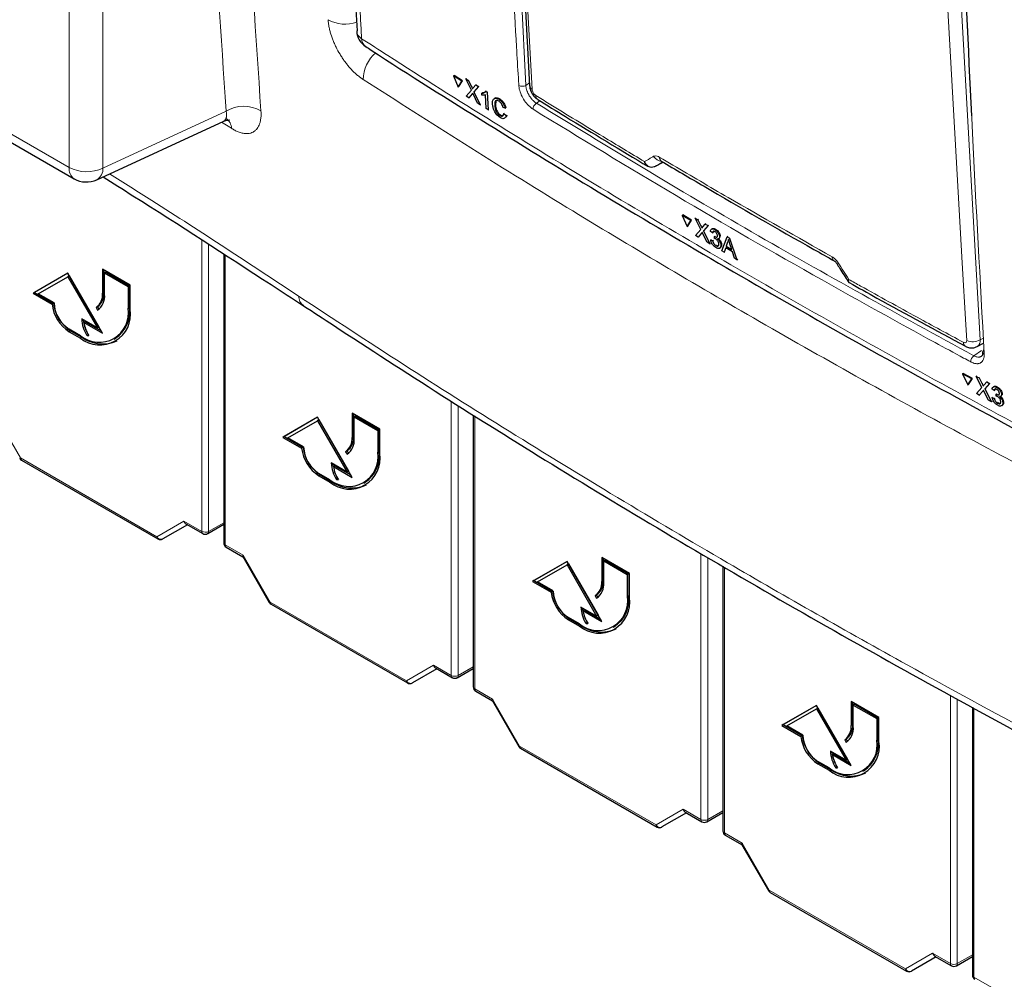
# Paper-space layout 'Blatt4' of a CAD drawing. Header units: millimetres. Extents: x 5 to 418, y 2 to 292.
# Tile 4 of 65: x 105 to 130, y 103 to 128. Entities that reach past the tile are written whole.
import ezdxf

# ---------------------------------------------------------------- set-up
doc = ezdxf.new("R2010")
doc.units = ezdxf.units.MM

psp = doc.layouts.new('Blatt4')

# ---------------------------------------------------------------- linework, layer by layer
at = {"color": 7, "linetype": 'Continuous', "lineweight": 18}
for p, q in [((106.456, 124.008), (106.456, 166.63)), ((107.316, 166.617), (107.316, 123.995)), ((78.354, 140.23), (106.456, 124.008)), ((117.652, 134.957), (118.1, 126.103)), ((129.2, 128.195), (129.687, 119.614)), ((116.716, 126.069), (116.734, 126.08)), ((118.1, 126.103), (118.193, 126.164)), ((116.733, 125.883), (116.75, 125.894)), ((118.462, 125.708), (118.37, 125.647)), ((107.316, 123.995), (110.459, 125.448)), ((110.594, 125.009), (110.344, 125.168)), ((122.566, 122.52), (122.583, 122.531)), ((122.582, 122.334), (122.599, 122.346)), ((109.837, 114.729), (109.837, 122.16)), ((110.012, 122.047), (110.012, 114.728)), ((110.435, 121.775), (110.435, 114.383)), ((107.343, 120.821), (107.307, 120.8)), ((107.997, 120.443), (107.961, 120.423)), ((106.494, 119.841), (106.459, 119.82)), ((106.777, 119.678), (106.742, 119.657)), ((129.687, 119.614), (129.768, 119.657)), ((129.524, 119.207), (129.716, 119.342)), ((129.737, 118.489), (129.754, 118.501)), ((129.753, 118.304), (129.769, 118.315)), ((116.201, 111.055), (116.201, 118.047)), ((104.525, 117.795), (105.214, 116.601)), ((116.376, 117.937), (116.376, 111.054)), ((116.799, 117.673), (116.799, 110.71)), ((113.707, 117.147), (113.671, 117.127)), ((114.361, 116.769), (114.325, 116.749)), ((105.214, 116.601), (108.693, 114.593)), ((112.858, 116.167), (112.823, 116.147)), ((113.141, 116.004), (113.105, 115.983)), ((108.693, 114.593), (109.382, 114.991)), ((109.382, 114.991), (109.837, 114.729)), ((110.012, 114.728), (110.398, 114.95)), ((110.435, 114.383), (110.889, 114.121)), ((110.889, 114.121), (111.578, 112.927)), ((122.565, 107.381), (122.565, 114.164)), ((122.74, 114.062), (122.74, 107.38)), ((123.163, 113.815), (123.163, 107.036)), ((120.07, 113.473), (120.035, 113.453)), ((120.725, 113.096), (120.689, 113.075)), ((111.578, 112.927), (115.057, 110.919)), ((119.222, 112.493), (119.187, 112.473)), ((119.505, 112.33), (119.469, 112.309)), ((115.057, 110.919), (115.746, 111.317)), ((115.746, 111.317), (116.201, 111.055)), ((116.376, 111.054), (116.762, 111.277)), ((116.799, 110.71), (117.253, 110.447)), ((128.929, 103.707), (128.929, 110.547)), ((117.253, 110.447), (117.942, 109.253)), ((129.104, 110.451), (129.104, 103.706)), ((129.526, 110.221), (129.526, 103.362)), ((126.434, 109.799), (126.399, 109.779)), ((117.942, 109.253), (121.421, 107.245)), ((127.089, 109.422), (127.053, 109.401)), ((125.586, 108.819), (125.551, 108.799)), ((125.869, 108.656), (125.833, 108.636)), ((121.421, 107.245), (122.11, 107.643)), ((122.11, 107.643), (122.565, 107.381)), ((122.74, 107.38), (123.126, 107.603)), ((123.163, 107.036), (123.617, 106.773)), ((123.617, 106.773), (124.306, 105.579)), ((124.306, 105.579), (127.785, 103.571)), ((127.785, 103.571), (128.474, 103.969)), ((128.474, 103.969), (128.929, 103.707)), ((129.104, 103.706), (129.49, 103.929)), ((129.526, 103.362), (129.981, 103.1))]:
    psp.add_line(p, q, dxfattribs=at)
at = {"color": 7, "linetype": 'Continuous', "lineweight": 25}
for p, q in [((78.484, 139.944), (106.585, 123.722)), ((117.726, 134.664), (118.197, 126.093)), ((113.788, 127.49), (113.788, 127.484)), ((116.255, 126.345), (116.273, 126.356)), ((116.255, 126.345), (116.376, 126.06)), ((116.47, 126.21), (116.255, 126.345)), ((116.489, 126.221), (116.273, 126.356)), ((116.376, 126.06), (116.47, 126.21)), ((116.376, 126.06), (116.394, 126.071)), ((116.394, 126.071), (116.489, 126.221)), ((116.47, 126.21), (116.489, 126.221)), ((116.575, 126.268), (116.593, 126.279)), ((116.712, 125.981), (116.575, 126.268)), ((116.575, 126.268), (116.641, 126.226)), ((116.593, 126.279), (116.596, 126.277)), ((116.641, 126.226), (116.659, 126.237)), ((116.641, 126.226), (116.716, 126.069)), ((116.762, 126.04), (116.823, 126.113)), ((116.89, 126.071), (116.779, 125.938)), ((116.823, 126.113), (116.841, 126.124)), ((116.823, 126.113), (116.89, 126.071)), ((116.89, 126.071), (116.908, 126.081)), ((116.583, 125.827), (116.712, 125.981)), ((116.65, 125.785), (116.583, 125.827)), ((116.733, 125.883), (116.65, 125.785)), ((116.65, 125.785), (116.668, 125.796)), ((116.872, 125.646), (116.767, 125.866)), ((116.779, 125.938), (116.797, 125.949)), ((116.779, 125.938), (116.938, 125.605)), ((116.98, 125.906), (116.997, 125.916)), ((116.983, 125.852), (116.98, 125.906)), ((116.998, 125.917), (117.055, 125.927)), ((117.091, 125.509), (117.069, 125.863)), ((117.081, 125.952), (117.098, 125.962)), ((117.081, 125.952), (117.113, 125.931)), ((117.113, 125.931), (117.13, 125.942)), ((117.113, 125.931), (117.141, 125.478)), ((116.938, 125.605), (116.872, 125.646)), ((116.938, 125.605), (116.956, 125.615)), ((117.307, 125.596), (117.324, 125.607)), ((117.338, 125.702), (117.325, 125.607)), ((117.417, 125.747), (117.435, 125.758)), ((117.576, 125.521), (117.522, 125.542)), ((117.141, 125.478), (117.091, 125.509)), ((117.141, 125.478), (117.158, 125.489)), ((117.439, 125.337), (117.457, 125.347)), ((117.541, 125.382), (117.559, 125.393)), ((117.541, 125.382), (117.597, 125.332)), ((117.576, 125.521), (117.594, 125.532)), ((117.597, 125.332), (117.616, 125.343)), ((107.16, 123.696), (110.396, 125.192)), ((121.392, 124.032), (121.387, 124.029)), ((121.392, 124.032), (121.6, 124.146)), ((121.555, 124.173), (121.555, 124.173)), ((122.088, 122.786), (122.105, 122.797)), ((122.311, 122.656), (122.088, 122.786)), ((122.088, 122.786), (122.212, 122.504)), ((122.329, 122.667), (122.105, 122.797)), ((122.212, 122.504), (122.311, 122.656)), ((122.23, 122.516), (122.329, 122.667)), ((122.311, 122.656), (122.329, 122.667)), ((122.42, 122.716), (122.437, 122.727)), ((122.561, 122.431), (122.42, 122.716)), ((122.42, 122.716), (122.488, 122.676)), ((122.488, 122.676), (122.506, 122.687)), ((122.488, 122.676), (122.566, 122.52)), ((122.613, 122.492), (122.677, 122.566)), ((122.747, 122.525), (122.63, 122.39)), ((122.677, 122.566), (122.694, 122.577)), ((122.677, 122.566), (122.747, 122.525)), ((122.747, 122.525), (122.764, 122.536)), ((122.212, 122.504), (122.23, 122.516)), ((122.426, 122.275), (122.561, 122.431)), ((122.496, 122.234), (122.426, 122.275)), ((122.582, 122.334), (122.496, 122.234)), ((122.726, 122.1), (122.618, 122.318)), ((122.63, 122.39), (122.648, 122.402)), ((122.63, 122.39), (122.794, 122.06)), ((122.86, 122.341), (122.808, 122.377)), ((122.853, 122.447), (122.834, 122.434)), ((122.86, 122.341), (122.878, 122.353)), ((122.92, 122.424), (122.936, 122.435)), ((122.496, 122.234), (122.513, 122.246)), ((122.794, 122.06), (122.726, 122.1)), ((122.794, 122.06), (122.811, 122.071)), ((122.816, 122.165), (122.833, 122.176)), ((122.816, 122.165), (122.867, 122.141)), ((122.867, 122.141), (122.884, 122.152)), ((122.908, 122.201), (122.911, 122.25)), ((122.911, 122.25), (122.927, 122.261)), ((122.918, 122.245), (122.935, 122.256)), ((122.948, 122.016), (122.965, 122.026)), ((123.021, 122.189), (123.04, 122.202)), ((123.042, 122.242), (123.058, 122.253)), ((123.074, 122.029), (123.091, 122.04)), ((123.1, 121.882), (123.233, 122.242)), ((123.246, 122.103), (123.212, 122.002)), ((123.233, 122.242), (123.25, 122.253)), ((123.233, 122.242), (123.298, 122.204)), ((123.246, 122.103), (123.263, 122.114)), ((123.298, 122.204), (123.315, 122.215)), ((123.298, 122.204), (123.485, 121.657)), ((123.35, 121.921), (123.304, 122.063)), ((110.398, 121.798), (110.398, 114.434)), ((123.044, 121.951), (123.063, 121.963)), ((123.16, 121.847), (123.1, 121.882)), ((123.198, 121.96), (123.16, 121.847)), ((123.16, 121.847), (123.177, 121.858)), ((123.37, 121.859), (123.198, 121.96)), ((123.212, 122.002), (123.229, 122.013)), ((123.212, 122.002), (123.35, 121.921)), ((123.425, 121.693), (123.37, 121.859)), ((123.485, 121.657), (123.425, 121.693)), ((123.485, 121.657), (123.503, 121.669)), ((106.423, 121.311), (105.539, 120.8)), ((106.423, 121.311), (105.575, 120.821)), ((107.307, 119.78), (106.423, 121.311)), ((108.014, 121.005), (107.307, 121.413)), ((107.307, 121.413), (107.307, 120.8)), ((107.343, 121.392), (107.343, 120.821)), ((107.396, 121.341), (107.36, 121.321)), ((107.36, 120.77), (107.36, 121.321)), ((107.36, 121.321), (107.961, 120.974)), ((107.396, 121.341), (107.997, 120.994)), ((105.667, 120.788), (106.423, 121.224)), ((106.459, 121.244), (106.423, 121.224)), ((106.423, 121.224), (107.179, 119.915)), ((106.459, 121.244), (107.215, 119.935)), ((105.575, 120.821), (105.539, 120.8)), ((105.539, 120.8), (106.02, 120.523)), ((105.575, 120.821), (106.055, 120.543)), ((106.07, 120.555), (105.667, 120.788)), ((107.997, 120.994), (107.961, 120.974)), ((107.961, 120.974), (107.961, 120.423)), ((107.997, 120.994), (107.997, 120.443)), ((108.014, 120.392), (108.014, 121.005)), ((106.055, 120.543), (106.02, 120.523)), ((107.177, 120.455), (107.142, 120.434)), ((107.142, 120.434), (107.179, 120.369)), ((107.177, 120.455), (107.213, 120.392)), ((107.179, 119.915), (106.777, 120.147)), ((106.865, 120.076), (106.83, 120.055)), ((106.83, 120.055), (107.307, 119.78)), ((106.865, 120.076), (107.272, 119.841)), ((106.742, 119.718), (106.459, 119.882)), ((106.459, 119.82), (106.742, 119.657)), ((106.494, 119.841), (106.777, 119.678)), ((107.215, 119.935), (107.179, 119.915)), ((106.946, 119.743), (106.911, 119.723)), ((106.911, 119.723), (106.958, 119.723)), ((107.604, 119.633), (107.639, 119.653)), ((129.608, 119.441), (129.775, 119.531)), ((129.239, 118.744), (129.256, 118.755)), ((129.239, 118.744), (129.368, 118.465)), ((129.472, 118.619), (129.239, 118.744)), ((129.489, 118.631), (129.256, 118.755)), ((129.368, 118.465), (129.472, 118.619)), ((129.385, 118.477), (129.489, 118.631)), ((129.472, 118.619), (129.489, 118.631)), ((129.585, 118.681), (129.602, 118.693)), ((129.731, 118.4), (129.585, 118.681)), ((129.585, 118.681), (129.657, 118.643)), ((129.657, 118.643), (129.674, 118.655)), ((129.657, 118.643), (129.737, 118.489)), ((129.786, 118.462), (129.853, 118.538)), ((129.853, 118.538), (129.869, 118.549)), ((129.853, 118.538), (129.925, 118.499)), ((129.925, 118.499), (129.942, 118.51)), ((129.368, 118.465), (129.385, 118.477)), ((129.59, 118.241), (129.731, 118.4)), ((129.753, 118.304), (129.662, 118.202)), ((129.901, 118.073), (129.79, 118.288)), ((129.925, 118.499), (129.803, 118.361)), ((129.803, 118.361), (129.82, 118.373)), ((129.803, 118.361), (129.973, 118.035)), ((130.043, 118.317), (129.989, 118.352)), ((130.033, 118.422), (130.014, 118.409)), ((130.043, 118.317), (130.059, 118.329)), ((130.105, 118.402), (130.122, 118.413)), ((129.662, 118.202), (129.59, 118.241)), ((129.662, 118.202), (129.679, 118.213)), ((129.973, 118.035), (129.901, 118.073)), ((129.973, 118.035), (129.989, 118.046)), ((129.996, 118.14), (130.012, 118.152)), ((129.996, 118.14), (130.049, 118.117)), ((130.049, 118.117), (130.066, 118.129)), ((130.092, 118.178), (130.095, 118.228)), ((130.095, 118.228), (130.111, 118.239)), ((130.103, 118.223), (130.119, 118.234)), ((130.124, 118.024), (130.15, 118.006)), ((130.133, 117.994), (130.149, 118.005)), ((130.211, 118.17), (130.229, 118.183)), ((130.232, 118.223), (130.248, 118.234)), ((130.249, 118.235), (130.246, 118.207)), ((130.265, 118.01), (130.281, 118.021)), ((130.235, 117.932), (130.253, 117.945)), ((112.787, 117.637), (111.903, 117.126)), ((112.787, 117.637), (111.939, 117.147)), ((112.031, 117.114), (112.787, 117.55)), ((113.671, 116.106), (112.787, 117.637)), ((112.823, 117.571), (112.787, 117.55)), ((112.787, 117.55), (113.543, 116.241)), ((112.823, 117.571), (113.579, 116.261)), ((114.378, 117.331), (113.671, 117.739)), ((113.671, 117.739), (113.671, 117.127)), ((113.707, 117.719), (113.707, 117.147)), ((113.76, 117.667), (113.724, 117.647)), ((113.724, 117.096), (113.724, 117.647)), ((113.724, 117.647), (114.325, 117.3)), ((113.76, 117.667), (114.361, 117.321)), ((116.762, 117.696), (116.762, 110.761)), ((114.361, 117.321), (114.325, 117.3)), ((114.325, 117.3), (114.325, 116.749)), ((114.361, 117.321), (114.361, 116.769)), ((114.378, 116.718), (114.378, 117.331)), ((111.939, 117.147), (111.903, 117.126)), ((111.903, 117.126), (112.384, 116.849)), ((111.939, 117.147), (112.419, 116.869)), ((112.434, 116.881), (112.031, 117.114)), ((112.419, 116.869), (112.384, 116.849)), ((113.541, 116.781), (113.505, 116.76)), ((113.505, 116.76), (113.543, 116.695)), ((113.541, 116.781), (113.577, 116.718)), ((105.24, 116.543), (108.719, 114.535)), ((113.543, 116.241), (113.141, 116.473)), ((113.229, 116.402), (113.194, 116.382)), ((113.194, 116.382), (113.671, 116.106)), ((113.229, 116.402), (113.636, 116.167)), ((113.579, 116.261), (113.543, 116.241)), ((113.105, 116.045), (112.823, 116.208)), ((112.823, 116.147), (113.105, 115.983)), ((112.858, 116.167), (113.141, 116.004)), ((113.31, 116.069), (113.275, 116.049)), ((113.275, 116.049), (113.322, 116.049)), ((113.968, 115.959), (114.003, 115.98)), ((109.471, 114.897), (108.845, 114.536)), ((109.434, 114.919), (109.863, 114.671)), ((109.988, 114.671), (110.398, 114.908)), ((110.46, 114.326), (110.886, 114.081)), ((110.884, 114.084), (111.559, 112.915)), ((120.742, 113.657), (120.035, 114.065)), ((120.035, 114.065), (120.035, 113.453)), ((120.07, 114.045), (120.07, 113.473)), ((120.124, 113.994), (120.088, 113.973)), ((120.124, 113.994), (120.725, 113.647)), ((119.151, 113.963), (118.267, 113.453)), ((119.151, 113.963), (118.303, 113.473)), ((118.395, 113.44), (119.151, 113.876)), ((120.035, 112.432), (119.151, 113.963)), ((119.187, 113.897), (119.151, 113.876)), ((119.151, 113.876), (119.907, 112.567)), ((119.187, 113.897), (119.942, 112.588)), ((120.088, 113.422), (120.088, 113.973)), ((120.088, 113.973), (120.689, 113.626)), ((123.126, 113.837), (123.126, 107.087)), ((120.725, 113.647), (120.689, 113.626)), ((120.689, 113.626), (120.689, 113.075)), ((120.725, 113.647), (120.725, 113.096)), ((120.742, 113.044), (120.742, 113.657)), ((118.303, 113.473), (118.267, 113.453)), ((118.267, 113.453), (118.748, 113.175)), ((118.303, 113.473), (118.783, 113.196)), ((118.798, 113.208), (118.395, 113.44)), ((118.783, 113.196), (118.748, 113.175)), ((119.905, 113.107), (119.869, 113.086)), ((119.869, 113.086), (119.907, 113.021)), ((119.905, 113.107), (119.941, 113.044)), ((111.604, 112.87), (115.083, 110.862)), ((119.907, 112.567), (119.505, 112.799)), ((119.469, 112.371), (119.187, 112.534)), ((119.222, 112.493), (119.505, 112.33)), ((119.593, 112.728), (119.558, 112.708)), ((119.558, 112.708), (120.035, 112.432)), ((119.593, 112.728), (120, 112.493)), ((119.942, 112.588), (119.907, 112.567)), ((119.187, 112.473), (119.469, 112.309)), ((119.673, 112.396), (119.639, 112.376)), ((119.639, 112.376), (119.686, 112.376)), ((120.332, 112.285), (120.367, 112.306)), ((115.798, 111.245), (116.227, 110.997)), ((116.352, 110.997), (116.762, 111.234)), ((115.835, 111.224), (115.209, 110.862)), ((116.824, 110.652), (117.25, 110.407)), ((117.248, 110.41), (117.922, 109.242)), ((125.515, 110.289), (124.631, 109.779)), ((125.515, 110.289), (124.667, 109.799)), ((126.399, 108.758), (125.515, 110.289)), ((125.551, 110.223), (125.515, 110.202)), ((125.551, 110.223), (126.306, 108.914)), ((127.106, 109.983), (126.399, 110.391)), ((126.399, 110.391), (126.399, 109.779)), ((126.434, 110.371), (126.434, 109.799)), ((126.487, 110.32), (126.452, 110.299)), ((126.452, 109.748), (126.452, 110.299)), ((126.452, 110.299), (127.053, 109.952)), ((126.487, 110.32), (127.089, 109.973)), ((129.49, 110.241), (129.49, 103.413)), ((124.759, 109.766), (125.515, 110.202)), ((125.515, 110.202), (126.271, 108.893)), ((127.089, 109.973), (127.053, 109.952)), ((127.089, 109.973), (127.089, 109.422)), ((127.106, 109.371), (127.106, 109.983)), ((124.667, 109.799), (124.631, 109.779)), ((124.631, 109.779), (125.112, 109.501)), ((124.667, 109.799), (125.147, 109.522)), ((125.162, 109.534), (124.759, 109.766)), ((127.053, 109.952), (127.053, 109.401)), ((125.147, 109.522), (125.112, 109.501)), ((126.269, 109.433), (126.233, 109.413)), ((126.233, 109.413), (126.271, 109.348)), ((126.269, 109.433), (126.305, 109.371)), ((117.968, 109.196), (121.447, 107.188)), ((126.271, 108.893), (125.869, 109.126)), ((125.957, 109.054), (125.922, 109.034)), ((125.922, 109.034), (126.399, 108.758)), ((125.957, 109.054), (126.364, 108.819)), ((125.833, 108.697), (125.551, 108.86)), ((125.551, 108.799), (125.833, 108.636)), ((125.586, 108.819), (125.869, 108.656)), ((126.037, 108.722), (126.003, 108.702)), ((126.306, 108.914), (126.271, 108.893)), ((126.003, 108.702), (126.05, 108.702)), ((126.696, 108.611), (126.731, 108.632)), ((122.199, 107.55), (121.573, 107.189)), ((122.162, 107.571), (122.591, 107.324)), ((122.716, 107.324), (123.126, 107.561)), ((123.188, 106.978), (123.614, 106.733)), ((123.612, 106.736), (124.286, 105.568)), ((124.332, 105.522), (127.811, 103.514)), ((128.563, 103.876), (127.937, 103.515)), ((128.526, 103.897), (128.954, 103.65)), ((129.079, 103.65), (129.49, 103.887))]:
    psp.add_line(p, q, dxfattribs=at)
at = {"color": 7, "linetype": 'Continuous', "lineweight": 18, "flags": 128}
for points in [[(117.793, 134.567), (117.815, 134.173), (117.901, 132.595), (118.264, 125.996)], [(129.344, 119.6), (129.321, 119.995), (129.231, 121.575), (128.856, 128.181)]]:
    psp.add_lwpolyline(points, dxfattribs=at)
at = {"color": 7, "linetype": 'Continuous', "lineweight": 18}
for centre, radius, start, end in [((113.496, 128.57), 0.906, 241.0565, 288.7725), ((114.037, 127.512), 0.251, 186.5592, 240.6653), ((114.162, 127.292), 0.247, 179.6975, 234.3198), ((114.87, 126.242), 0.915, 130.7467, 179.4272), ((118.007, 126.259), 0.181, 241.8654, 300.6211), ((118.322, 126.108), 0.126, 186.7627, 242.4398), ((118.476, 125.842), 0.122, 178.7918, 234.4647), ((110.909, 124.672), 0.897, 60.8455, 120.1588), ((118.473, 125.491), 0.187, 123.6038, 179.3326), ((110.287, 125.006), 0.307, 0.4456, 55.0174), ((121.582, 124.42), 0.256, 209.8641, 265.9262), ((121.624, 124.271), 0.12, 178.4114, 235.0292), ((106.764, 123.975), 0.31, 173.888, 234.7998), ((106.899, 124.868), 0.968, 242.7384, 295.5295), ((107.003, 123.968), 0.314, 299.9621, 4.9775), ((126.028, 121.727), 0.118, 177.8387, 236.1943), ((126.003, 121.656), 0.102, 284.6474, 308.0898), ((112.614, 120.732), 0.306, 180.7774, 233.9633), ((129.374, 119.545), 0.117, 177.5069, 235.7509), ((129.502, 119.932), 0.368, 244.5222, 300.2404), ((129.815, 119.31), 0.0667, 187.5586, 246.6459), ((129.644, 119.05), 0.197, 127.3228, 179.8962), ((119.423, 91.979), 28.427, 119.9888, 120.0351), ((105.277, 116.595), 0.0628, 174.3177, 234.3701), ((108.797, 114.641), 0.115, 204.6715, 294.7694), ((108.755, 114.586), 0.0628, 174.3177, 234.3701), ((109.899, 114.722), 0.0628, 174.3177, 234.3701), ((109.925, 114.9), 0.193, 242.6565, 296.7662), ((109.953, 114.72), 0.0595, 305.5752, 7.7049), ((110.459, 114.44), 0.0617, 185.0787, 246.2415), ((110.497, 114.377), 0.0628, 174.3177, 234.3701), ((125.787, 88.305), 28.427, 119.9888, 120.0351), ((111.641, 112.921), 0.0628, 174.3177, 234.3701), ((116.263, 111.048), 0.0628, 174.3177, 234.3701), ((116.289, 111.226), 0.193, 242.6565, 296.7662), ((116.317, 111.046), 0.0595, 305.5752, 7.7049), ((115.161, 110.967), 0.115, 204.6715, 294.7694), ((115.119, 110.913), 0.0628, 174.3177, 234.3701), ((116.823, 110.766), 0.0617, 185.0787, 246.2415), ((116.861, 110.703), 0.0628, 174.3177, 234.3701), ((132.151, 84.632), 28.427, 119.9888, 120.0351), ((118.005, 109.247), 0.0628, 174.3177, 234.3701), ((121.525, 107.293), 0.115, 204.6715, 294.7694), ((121.483, 107.239), 0.0628, 174.3177, 234.3701), ((122.627, 107.375), 0.0628, 174.3177, 234.3701), ((122.653, 107.552), 0.193, 242.6565, 296.7662), ((122.681, 107.372), 0.0595, 305.5752, 7.7049), ((123.187, 107.092), 0.0617, 185.0787, 246.2415), ((123.225, 107.029), 0.0628, 174.3177, 234.3701), ((138.515, 80.958), 28.427, 119.9888, 120.0351), ((124.369, 105.573), 0.0628, 174.3177, 234.3701), ((128.991, 103.701), 0.0628, 174.3177, 234.3701), ((129.017, 103.878), 0.193, 242.6565, 296.7662), ((129.045, 103.698), 0.0595, 305.5752, 7.7049), ((127.847, 103.565), 0.0628, 174.3177, 234.3701), ((127.889, 103.619), 0.115, 204.6715, 294.7694), ((129.551, 103.418), 0.0617, 185.0787, 246.2415), ((129.589, 103.356), 0.0628, 174.3177, 234.3701)]:
    psp.add_arc(centre, radius, start, end, dxfattribs=at)
at = {"color": 7, "linetype": 'Continuous', "lineweight": 25}
for centre, radius, start, end in [((114.287, 127.512), 0.5, 183.291, 237.1402), ((106.898, 124.263), 0.625, 240.0027, 294.8105), ((106.907, 120.761), 0.402, 305.698, 5.6204), ((106.942, 120.781), 0.402, 305.698, 5.6204), ((106.922, 120.727), 0.44, 305.698, 5.6204), ((106.987, 120.639), 0.974, 186.8334, 237.1491), ((107.022, 120.659), 0.974, 186.8334, 237.1491), ((106.914, 120.594), 0.845, 182.6055, 237.3945), ((107.218, 120.302), 0.753, 230.7967, 9.214), ((107.238, 120.266), 0.786, 230.7967, 9.214), ((107.176, 120.339), 0.827, 304.0564, 7.2558), ((107.611, 120.178), 0.835, 182.1237, 213.0088), ((107.599, 120.193), 0.788, 184.9132, 203.6311), ((107.609, 120.167), 0.787, 188.133, 214.2787), ((107.304, 120.414), 0.905, 234.3824, 294.3071), ((129.814, 119.3), 0.0651, 117.6139, 179.3631), ((113.271, 117.087), 0.402, 305.698, 5.6204), ((113.306, 117.108), 0.402, 305.698, 5.6204), ((113.286, 117.053), 0.44, 305.698, 5.6204), ((113.351, 116.965), 0.974, 186.8334, 237.1491), ((113.386, 116.985), 0.974, 186.8334, 237.1491), ((113.278, 116.92), 0.845, 182.6055, 237.3945), ((113.582, 116.628), 0.753, 230.7967, 9.214), ((113.54, 116.665), 0.827, 304.0564, 7.2558), ((105.303, 116.652), 0.125, 210, 240.0027), ((113.602, 116.592), 0.786, 230.7967, 9.214), ((113.975, 116.504), 0.835, 182.1237, 213.0088), ((113.844, 116.502), 0.668, 184.2787, 190.6499), ((113.973, 116.493), 0.787, 188.133, 214.2787), ((113.668, 116.74), 0.905, 234.3824, 294.3071), ((108.781, 114.644), 0.125, 240.0027, 300.0054), ((109.925, 114.78), 0.125, 240.0027, 299.9975), ((110.523, 114.434), 0.125, 180, 240.0027), ((119.635, 113.413), 0.402, 305.698, 5.6204), ((119.67, 113.434), 0.402, 305.698, 5.6204), ((119.65, 113.379), 0.44, 305.698, 5.6204), ((119.715, 113.291), 0.974, 186.8334, 237.1491), ((119.75, 113.311), 0.974, 186.8334, 237.1491), ((119.642, 113.246), 0.845, 182.6055, 237.3945), ((119.946, 112.954), 0.753, 230.7967, 9.214), ((119.966, 112.919), 0.786, 230.7967, 9.214), ((119.904, 112.991), 0.827, 304.0564, 7.2558), ((111.667, 112.978), 0.125, 210, 240.0027), ((120.339, 112.83), 0.835, 182.1237, 213.0088), ((120.208, 112.828), 0.668, 184.2787, 190.6499), ((120.337, 112.819), 0.787, 188.133, 214.2787), ((120.032, 113.066), 0.905, 234.3824, 294.3071), ((116.289, 111.106), 0.125, 240.0027, 299.9975), ((115.145, 110.97), 0.125, 240.0027, 300.0054), ((116.887, 110.761), 0.125, 180, 240.0027), ((125.999, 109.739), 0.402, 305.698, 5.6204), ((126.034, 109.76), 0.402, 305.698, 5.6204), ((126.014, 109.705), 0.44, 305.698, 5.6204), ((126.079, 109.617), 0.974, 186.8334, 237.1491), ((126.114, 109.638), 0.974, 186.8334, 237.1491), ((126.006, 109.572), 0.845, 182.6055, 237.3945), ((118.031, 109.304), 0.125, 210, 240.0027), ((126.31, 109.281), 0.753, 230.7967, 9.214), ((126.33, 109.245), 0.786, 230.7967, 9.214), ((126.268, 109.317), 0.827, 304.0564, 7.2558), ((126.703, 109.156), 0.835, 182.1237, 213.0088), ((126.691, 109.172), 0.788, 184.9134, 203.6366), ((126.701, 109.145), 0.787, 188.133, 214.2787), ((126.396, 109.392), 0.905, 234.3824, 294.3071), ((122.653, 107.432), 0.125, 240.0027, 299.9975), ((121.509, 107.296), 0.125, 240.0027, 300.0054), ((123.251, 107.087), 0.125, 180, 240.0027), ((124.395, 105.63), 0.125, 210, 240.0027), ((127.873, 103.622), 0.125, 240.0027, 300.0054), ((129.017, 103.758), 0.125, 240.0027, 299.9975), ((129.615, 103.413), 0.125, 180, 240.0027)]:
    psp.add_arc(centre, radius, start, end, dxfattribs=at)
at = {"color": 7, "linetype": 'Continuous', "lineweight": 18}
psp.add_ellipse((289.645, 216.722), major_axis=(221.287, 124.638), ratio=0.010893, start_param=2.427244, end_param=2.428475, dxfattribs=at)
at = {"color": 7, "linetype": 'Continuous', "lineweight": 25}
for centre, major_axis, ratio, start_param, end_param in [((109.471, 115.042), (0, 0.133), 0.717434, 1.963397, 2.748877), ((110.977, 114.172), (0.0912, 0.0912), 0.317888, 2.441094, 3.056612), ((115.835, 111.368), (0, 0.133), 0.717434, 1.963397, 2.748877), ((117.341, 110.498), (0.0912, 0.0912), 0.317888, 2.441094, 3.056612), ((122.199, 107.694), (0, 0.133), 0.717434, 1.963397, 2.748877), ((123.705, 106.824), (0.0912, 0.0912), 0.317888, 2.441094, 3.056612), ((128.563, 104.02), (0, 0.133), 0.717434, 1.963397, 2.748877)]:
    psp.add_ellipse(centre, major_axis=major_axis, ratio=ratio, start_param=start_param, end_param=end_param, dxfattribs=at)
at = {"color": 7, "linetype": 'Continuous', "lineweight": 18}
for points, knots in [([(110.459, 125.448), (110.202, 129.273), (109.758, 135.902), (109.306, 145.421), (109.123, 151.121), (109.031, 153.961)], [0, 0, 0, 0, 0.406337, 0.704191, 1, 1, 1, 1]), ([(109.92, 153.945), (110.011, 151.108), (110.194, 145.413), (110.645, 135.901), (111.09, 129.278), (111.346, 125.455)], [0, 0, 0, 0, 0.295808, 0.593663, 1, 1, 1, 1]), ([(112.93, 151.922), (112.936, 151.654), (112.967, 150.313), (113.115, 144.695), (113.404, 136.729), (113.773, 129.911), (113.914, 127.293)], [0, 0, 0, 0, 0.032288, 0.161438, 0.678067, 1, 1, 1, 1]), ([(128.869, 141.847), (128.871, 141.78), (128.879, 141.445), (128.915, 140.038), (129.013, 136.56), (129.2, 131.232), (129.468, 125.104), (129.686, 121.124), (129.789, 119.248)], [0, 0, 0, 0, 0.0088086, 0.044043, 0.1849809, 0.4668597, 0.7487682, 1, 1, 1, 1]), ([(117.922, 126.099), (117.918, 126.165), (117.898, 126.493), (117.818, 127.875), (117.64, 130.996), (117.526, 133.884), (117.454, 135.707)], [0, 0, 0, 0, 0.020653, 0.103267, 0.433722, 1, 1, 1, 1]), ([(113.058, 127.778), (113.06, 127.759), (113.064, 127.704), (113.076, 127.626), (113.094, 127.537), (113.123, 127.425), (113.165, 127.299), (113.218, 127.173), (113.276, 127.047), (113.344, 126.923), (113.419, 126.805), (113.479, 126.719), (113.541, 126.637), (113.607, 126.559), (113.675, 126.485), (113.743, 126.418), (113.813, 126.356), (113.883, 126.299), (113.931, 126.267), (113.955, 126.251)], [0, 0, 0, 0, 0.03529, 0.106394, 0.142241, 0.194847, 0.301845, 0.356366, 0.409002, 0.516064, 0.570617, 0.623331, 0.67641, 0.730645, 0.785278, 0.83801, 0.891108, 0.945355, 1, 1, 1, 1]), ([(113.914, 127.293), (114.136, 127.151), (115.245, 126.436), (117.266, 125.162), (120.007, 123.485), (122.797, 121.831), (125.634, 120.2), (128.507, 118.599), (131.412, 117.026), (133.377, 116.002), (134.36, 115.491)], [0, 0, 0, 0, 0.034565, 0.172831, 0.311096, 0.449399, 0.587812, 0.726262, 0.863113, 1, 1, 1, 1]), ([(134.779, 114.279), (132.958, 115.223), (129.315, 117.113), (124.115, 120.027), (118.968, 123.06), (115.673, 125.157), (113.955, 126.251)], [0, 0, 0, 0, 0.2499135, 0.5000434, 0.7393764, 1, 1, 1, 1]), ([(118.286, 125.493), (118.248, 125.522), (118.17, 125.578), (118.064, 125.709), (117.981, 125.857), (117.933, 125.993), (117.925, 126.069), (117.922, 126.099)], [0, 0, 0, 0, 0.214922, 0.429826, 0.644764, 0.859729, 1, 1, 1, 1]), ([(118.1, 126.103), (118.1, 126.097), (118.101, 126.081), (118.104, 126.058), (118.109, 126.031), (118.115, 126.007), (118.124, 125.979), (118.134, 125.95), (118.146, 125.922), (118.159, 125.894), (118.173, 125.866), (118.189, 125.838), (118.207, 125.812), (118.231, 125.777), (118.257, 125.745), (118.284, 125.716), (118.312, 125.689), (118.341, 125.666), (118.362, 125.651), (118.37, 125.647)], [0, 0, 0, 0, 0.03474, 0.10472, 0.139989, 0.192817, 0.246012, 0.300364, 0.355115, 0.407932, 0.461116, 0.515455, 0.570193, 0.622993, 0.730385, 0.785105, 0.8379, 0.945283, 1, 1, 1, 1]), ([(118.264, 125.996), (118.265, 125.984), (118.268, 125.961), (118.285, 125.922), (118.308, 125.886), (118.332, 125.86), (118.348, 125.849), (118.354, 125.844)], [0, 0, 0, 0, 0.214751, 0.429579, 0.643815, 0.857551, 1, 1, 1, 1]), ([(118.354, 125.844), (118.468, 125.774), (119.037, 125.423), (119.959, 124.86), (120.775, 124.371), (121.129, 124.159)], [0, 0, 0, 0, 0.124102, 0.620516, 1, 1, 1, 1]), ([(118.37, 125.647), (120.183, 124.544), (123.813, 122.337), (127.62, 120.251), (129.524, 119.207)], [0, 0, 0, 0, 0.499744, 1, 1, 1, 1]), ([(110.459, 125.448), (110.461, 125.435), (110.466, 125.409), (110.469, 125.373), (110.47, 125.339), (110.468, 125.308), (110.463, 125.28), (110.455, 125.255), (110.444, 125.233), (110.43, 125.215), (110.414, 125.201), (110.402, 125.195), (110.396, 125.192)], [0, 0, 0, 0, 0.1002959, 0.2012545, 0.3042987, 0.4080637, 0.5080031, 0.6086085, 0.711331, 0.8147945, 0.9136608, 1, 1, 1, 1]), ([(110.594, 125.009), (110.608, 125), (110.651, 124.972), (110.708, 124.942), (110.768, 124.916), (110.835, 124.892), (110.92, 124.872), (111.009, 124.869), (111.086, 124.883), (111.151, 124.911), (111.198, 124.945), (111.238, 124.985), (111.27, 125.028), (111.301, 125.089), (111.32, 125.145), (111.335, 125.208), (111.346, 125.276), (111.351, 125.363), (111.347, 125.425), (111.346, 125.455)], [0, 0, 0, 0, 0.033078, 0.099487, 0.132841, 0.175924, 0.262128, 0.348286, 0.419431, 0.491753, 0.565278, 0.597512, 0.661151, 0.722738, 0.782713, 0.814654, 0.877911, 0.939577, 1, 1, 1, 1]), ([(129.446, 119.051), (129.386, 119.084), (129.082, 119.247), (127.809, 119.937), (125.345, 121.304), (121.914, 123.279), (119.496, 124.755), (118.286, 125.493)], [0, 0, 0, 0, 0.015838, 0.079188, 0.332598, 0.666223, 1, 1, 1, 1]), ([(121.129, 124.159), (121.193, 124.196), (121.27, 124.241), (121.347, 124.285), (121.36, 124.293)], [0, 0, 0, 0, 0.830622, 1, 1, 1, 1]), ([(121.36, 124.293), (121.377, 124.299), (121.412, 124.311), (121.465, 124.296), (121.496, 124.279), (121.504, 124.275)], [0, 0, 0, 0, 0.428971, 0.858107, 1, 1, 1, 1]), ([(121.504, 124.275), (121.62, 124.206), (122.201, 123.861), (123.659, 123.007), (125.022, 122.234), (125.91, 121.731)], [0, 0, 0, 0, 0.0802422, 0.4012143, 1, 1, 1, 1]), ([(107.482, 123.844), (107.844, 123.618), (109.481, 122.593), (111.071, 121.545), (112.308, 120.728)], [0, 0, 0, 0, 0.221111, 1, 1, 1, 1]), ([(125.91, 121.731), (125.934, 121.715), (125.983, 121.682), (126.035, 121.623), (126.06, 121.585), (126.066, 121.576)], [0, 0, 0, 0, 0.428233, 0.856338, 1, 1, 1, 1]), ([(126.066, 121.576), (126.156, 121.436), (126.246, 121.295), (126.336, 121.154), (126.336, 121.153)], [0, 0, 0, 0, 0.996046, 1, 1, 1, 1]), ([(126.336, 121.153), (126.336, 121.153), (126.335, 121.152), (126.334, 121.149), (126.331, 121.144), (126.325, 121.129), (126.318, 121.109), (126.324, 121.102), (126.327, 121.099)], [0, 0, 0, 0, 0.011866, 0.036302, 0.092486, 0.236969, 0.635179, 1, 1, 1, 1]), ([(126.336, 121.153), (126.336, 121.153), (126.336, 121.152), (126.335, 121.149), (126.333, 121.142), (126.331, 121.133), (126.33, 121.124), (126.329, 121.116), (126.329, 121.109), (126.33, 121.101), (126.332, 121.094), (126.334, 121.089), (126.336, 121.085), (126.338, 121.081), (126.341, 121.078), (126.344, 121.076), (126.347, 121.074), (126.348, 121.073)], [0, 0, 0, 0, 0.0094395, 0.0288863, 0.0735917, 0.188555, 0.2673229, 0.3463261, 0.4260553, 0.5060325, 0.6284518, 0.6899069, 0.7515973, 0.8146688, 0.8778712, 0.9414772, 1, 1, 1, 1]), ([(126.336, 121.153), (126.436, 121.097), (127.016, 120.774), (127.987, 120.238), (128.865, 119.762), (129.257, 119.55)], [0, 0, 0, 0, 0.10352, 0.599934, 1, 1, 1, 1]), ([(112.308, 120.728), (113.192, 120.148), (114.959, 118.988), (117.672, 117.277), (120.43, 115.589), (123.048, 114.037), (125.514, 112.616), (128.137, 111.144), (131.117, 109.516), (133.367, 108.343), (134.492, 107.756)], [0, 0, 0, 0, 0.127165, 0.254363, 0.38166, 0.508991, 0.610707, 0.71244, 0.856196, 1, 1, 1, 1]), ([(129.257, 119.55), (129.264, 119.547), (129.281, 119.539), (129.306, 119.537), (129.328, 119.547), (129.342, 119.568), (129.343, 119.589), (129.344, 119.6)], [0, 0, 0, 0, 0.1424488, 0.3561852, 0.5704207, 0.7852495, 1, 1, 1, 1]), ([(129.687, 119.614), (129.687, 119.601), (129.686, 119.574), (129.68, 119.544), (129.672, 119.516), (129.66, 119.491), (129.645, 119.471), (129.631, 119.457), (129.62, 119.448), (129.612, 119.444), (129.608, 119.442)], [0, 0, 0, 0, 0.165071, 0.331999, 0.420231, 0.590832, 0.757557, 0.841063, 0.92691, 1, 1, 1, 1]), ([(129.789, 119.248), (129.789, 119.238), (129.79, 119.216), (129.788, 119.185), (129.783, 119.156), (129.776, 119.129), (129.763, 119.096), (129.745, 119.068), (129.723, 119.045), (129.698, 119.026), (129.669, 119.013), (129.636, 119.006), (129.611, 119.004), (129.584, 119.005), (129.555, 119.009), (129.529, 119.016), (129.5, 119.026), (129.473, 119.037), (129.453, 119.047), (129.446, 119.051)], [0, 0, 0, 0, 0.05281, 0.105987, 0.160322, 0.215056, 0.26787, 0.375293, 0.43003, 0.482858, 0.590307, 0.645058, 0.697888, 0.751084, 0.805438, 0.860191, 0.894888, 0.964777, 1, 1, 1, 1]), ([(129.524, 119.207), (129.534, 119.202), (129.554, 119.192), (129.589, 119.18), (129.62, 119.174), (129.647, 119.173), (129.667, 119.174), (129.686, 119.178), (129.703, 119.185), (129.714, 119.19), (129.72, 119.195), (129.721, 119.196)], [0, 0, 0, 0, 0.132387, 0.265586, 0.467619, 0.570169, 0.674214, 0.77498, 0.876451, 0.979014, 1, 1, 1, 1])]:
    psp.add_open_spline(points, degree=3, knots=knots, dxfattribs=at)
at = {"color": 7, "linetype": 'Continuous', "lineweight": 25}
for points, knots in [([(112.81, 152.118), (112.82, 151.608), (112.872, 148.999), (113.019, 144.324), (113.253, 138.095), (113.511, 132.482), (113.712, 128.961), (113.797, 127.49)], [0, 0, 0, 0, 0.061225, 0.313593, 0.566097, 0.818699, 1, 1, 1, 1]), ([(129.47, 125.327), (129.388, 127.081), (129.219, 130.71), (129.092, 134.368), (129.027, 136.259)], [0, 0, 0, 0, 0.4831473, 1, 1, 1, 1]), ([(114.019, 127.094), (114.065, 127.063), (115.079, 126.397), (117.113, 125.122), (120.124, 123.271), (123.195, 121.456), (126.313, 119.671), (129.486, 117.918), (132.204, 116.458), (133.885, 115.594), (134.47, 115.293)], [0, 0, 0, 0, 0.007316, 0.159791, 0.31208, 0.464128, 0.615833, 0.767297, 0.919011, 1, 1, 1, 1]), ([(116.716, 126.069), (116.721, 126.058), (116.728, 126.044), (116.736, 126.025), (116.738, 126.017), (116.739, 126.013)], [0, 0, 0, 0, 0.561277, 0.781763, 1, 1, 1, 1]), ([(116.739, 126.013), (116.743, 126.018), (116.751, 126.027), (116.759, 126.036), (116.762, 126.04)], [0, 0, 0, 0, 0.56, 1, 1, 1, 1]), ([(118.201, 126.093), (118.201, 126.073), (118.203, 126.012), (118.246, 125.91), (118.315, 125.806), (118.381, 125.763), (118.408, 125.746)], [0, 0, 0, 0, 0.14525, 0.435418, 0.773588, 1, 1, 1, 1]), ([(116.749, 125.903), (116.746, 125.899), (116.74, 125.893), (116.735, 125.886), (116.733, 125.883)], [0, 0, 0, 0, 0.560002, 1, 1, 1, 1]), ([(116.767, 125.866), (116.763, 125.873), (116.758, 125.885), (116.752, 125.897), (116.749, 125.903)], [0, 0, 0, 0, 0.56, 1, 1, 1, 1]), ([(116.98, 125.906), (117.003, 125.906), (117.045, 125.908), (117.07, 125.938), (117.081, 125.952)], [0, 0, 0, 0, 0.560427, 1, 1, 1, 1]), ([(117.069, 125.863), (117.054, 125.857), (117.028, 125.848), (116.997, 125.851), (116.983, 125.852)], [0, 0, 0, 0, 0.559686, 1, 1, 1, 1]), ([(117.299, 125.758), (117.304, 125.767), (117.319, 125.793), (117.371, 125.791), (117.414, 125.769), (117.436, 125.758)], [0, 0, 0, 0, 0.222773, 0.611088, 1, 1, 1, 1]), ([(117.252, 125.63), (117.252, 125.661), (117.252, 125.724), (117.291, 125.777), (117.352, 125.781), (117.396, 125.758), (117.417, 125.747)], [0, 0, 0, 0, 0.280492, 0.55957, 0.779615, 1, 1, 1, 1]), ([(117.447, 125.281), (117.418, 125.302), (117.359, 125.343), (117.293, 125.451), (117.261, 125.548), (117.255, 125.603), (117.252, 125.63)], [0, 0, 0, 0, 0.2799551, 0.5580876, 0.7789116, 1, 1, 1, 1]), ([(117.418, 125.696), (117.404, 125.704), (117.377, 125.719), (117.342, 125.717), (117.307, 125.685), (117.307, 125.633), (117.307, 125.596)], [0, 0, 0, 0, 0.187223, 0.373906, 0.560736, 1, 1, 1, 1]), ([(117.307, 125.596), (117.309, 125.571), (117.315, 125.521), (117.341, 125.441), (117.389, 125.374), (117.422, 125.349), (117.439, 125.337)], [0, 0, 0, 0, 0.281245, 0.5607156, 0.780138, 1, 1, 1, 1]), ([(117.325, 125.607), (117.328, 125.582), (117.333, 125.532), (117.36, 125.453), (117.407, 125.385), (117.44, 125.36), (117.457, 125.348)], [0, 0, 0, 0, 0.281245, 0.560716, 0.780138, 1, 1, 1, 1]), ([(117.417, 125.747), (117.437, 125.733), (117.475, 125.706), (117.524, 125.644), (117.558, 125.58), (117.57, 125.54), (117.576, 125.521)], [0, 0, 0, 0, 0.280081, 0.559449, 0.779549, 1, 1, 1, 1]), ([(117.522, 125.542), (117.517, 125.558), (117.506, 125.592), (117.48, 125.639), (117.448, 125.675), (117.428, 125.689), (117.418, 125.696)], [0, 0, 0, 0, 0.280553, 0.559739, 0.779654, 1, 1, 1, 1]), ([(117.436, 125.758), (117.455, 125.744), (117.493, 125.717), (117.542, 125.655), (117.576, 125.591), (117.588, 125.552), (117.594, 125.532)], [0, 0, 0, 0, 0.2800806, 0.5594487, 0.7795488, 1, 1, 1, 1]), ([(118.405, 125.743), (118.641, 125.597), (119.57, 125.024), (120.514, 124.458), (121.218, 124.035)], [0, 0, 0, 0, 0.253249, 1, 1, 1, 1]), ([(117.439, 125.337), (117.454, 125.329), (117.483, 125.313), (117.527, 125.323), (117.536, 125.36), (117.541, 125.382)], [0, 0, 0, 0, 0.280711, 0.560905, 1, 1, 1, 1]), ([(117.597, 125.332), (117.592, 125.313), (117.582, 125.275), (117.544, 125.25), (117.496, 125.254), (117.464, 125.272), (117.447, 125.281)], [0, 0, 0, 0, 0.280256, 0.559546, 0.779589, 1, 1, 1, 1]), ([(117.457, 125.348), (117.473, 125.339), (117.495, 125.326), (117.511, 125.331), (117.516, 125.333)], [0, 0, 0, 0, 0.692443, 1, 1, 1, 1]), ([(117.616, 125.343), (117.612, 125.322), (117.609, 125.299), (117.594, 125.29), (117.594, 125.289)], [0, 0, 0, 0, 0.942519, 1, 1, 1, 1]), ([(110.397, 125.188), (110.432, 125.202), (110.498, 125.229), (110.55, 125.213), (110.539, 125.217), (110.538, 125.218)], [0, 0, 0, 0, 0.509381, 0.962403, 1, 1, 1, 1]), ([(121.387, 124.029), (121.382, 124.027), (121.356, 124.014), (121.302, 124.007), (121.23, 124.028), (121.176, 124.076), (121.147, 124.12), (121.135, 124.145), (121.131, 124.155), (121.129, 124.159), (121.129, 124.159)], [0, 0, 0, 0, 0.050098, 0.27415, 0.515159, 0.765666, 0.911881, 0.965579, 0.995274, 1, 1, 1, 1]), ([(121.218, 124.035), (121.218, 124.035), (121.195, 124.042), (121.167, 124.078), (121.143, 124.12), (121.133, 124.145), (121.13, 124.155), (121.129, 124.159), (121.129, 124.159)], [0, 0, 0, 0, 0.007753, 0.520425, 0.819667, 0.929558, 0.99033, 1, 1, 1, 1]), ([(121.555, 124.173), (121.918, 123.958), (123.202, 123.199), (124.675, 122.353), (125.79, 121.725), (125.961, 121.629)], [0, 0, 0, 0, 0.2500028, 0.8851277, 1, 1, 1, 1]), ([(107.319, 123.769), (107.574, 123.609), (109.02, 122.702), (110.714, 121.603), (112.156, 120.662), (112.432, 120.482)], [0, 0, 0, 0, 0.1475515, 0.8370523, 1, 1, 1, 1]), ([(122.566, 122.52), (122.571, 122.51), (122.578, 122.495), (122.587, 122.476), (122.589, 122.468), (122.59, 122.464)], [0, 0, 0, 0, 0.561277, 0.781763, 1, 1, 1, 1]), ([(122.599, 122.354), (122.596, 122.351), (122.59, 122.344), (122.585, 122.337), (122.582, 122.334)], [0, 0, 0, 0, 0.560002, 1, 1, 1, 1]), ([(122.59, 122.464), (122.594, 122.47), (122.602, 122.479), (122.61, 122.488), (122.613, 122.492)], [0, 0, 0, 0, 0.56, 1, 1, 1, 1]), ([(122.618, 122.318), (122.614, 122.325), (122.608, 122.337), (122.602, 122.349), (122.599, 122.354)], [0, 0, 0, 0, 0.56, 1, 1, 1, 1]), ([(122.808, 122.377), (122.811, 122.393), (122.817, 122.423), (122.845, 122.445), (122.882, 122.444), (122.907, 122.431), (122.92, 122.424)], [0, 0, 0, 0, 0.280253, 0.559523, 0.779592, 1, 1, 1, 1]), ([(122.856, 122.444), (122.859, 122.448), (122.87, 122.458), (122.9, 122.455), (122.925, 122.442), (122.937, 122.436)], [0, 0, 0, 0, 0.2012, 0.600294, 1, 1, 1, 1]), ([(122.924, 122.371), (122.915, 122.376), (122.896, 122.385), (122.875, 122.38), (122.864, 122.363), (122.861, 122.349), (122.86, 122.341)], [0, 0, 0, 0, 0.280001, 0.559131, 0.77932, 1, 1, 1, 1]), ([(122.895, 122.389), (122.894, 122.389), (122.887, 122.387), (122.882, 122.374), (122.879, 122.36), (122.878, 122.353)], [0, 0, 0, 0, 0.054992, 0.52697, 1, 1, 1, 1]), ([(122.92, 122.424), (122.936, 122.413), (122.968, 122.391), (123.009, 122.34), (123.035, 122.287), (123.039, 122.257), (123.042, 122.242)], [0, 0, 0, 0, 0.280184, 0.559855, 0.78, 1, 1, 1, 1]), ([(122.99, 122.271), (122.988, 122.281), (122.985, 122.302), (122.967, 122.334), (122.945, 122.357), (122.931, 122.367), (122.924, 122.371)], [0, 0, 0, 0, 0.27946, 0.558952, 0.779255, 1, 1, 1, 1]), ([(122.937, 122.436), (122.953, 122.425), (122.986, 122.402), (123.026, 122.352), (123.052, 122.299), (123.057, 122.269), (123.059, 122.254)], [0, 0, 0, 0, 0.2801842, 0.5598553, 0.7799999, 1, 1, 1, 1]), ([(122.949, 121.964), (122.932, 121.976), (122.896, 122.001), (122.853, 122.058), (122.826, 122.116), (122.819, 122.149), (122.816, 122.165)], [0, 0, 0, 0, 0.279911, 0.559249, 0.779476, 1, 1, 1, 1]), ([(122.867, 122.141), (122.871, 122.128), (122.877, 122.101), (122.896, 122.062), (122.922, 122.032), (122.94, 122.021), (122.948, 122.016)], [0, 0, 0, 0, 0.280881, 0.560073, 0.779653, 1, 1, 1, 1]), ([(122.942, 122.188), (122.935, 122.191), (122.924, 122.197), (122.913, 122.2), (122.908, 122.201)], [0, 0, 0, 0, 0.559772, 1, 1, 1, 1]), ([(122.911, 122.25), (122.912, 122.249), (122.914, 122.248), (122.917, 122.246), (122.918, 122.245)], [0, 0, 0, 0, 0.560003, 1, 1, 1, 1]), ([(122.918, 122.245), (122.928, 122.24), (122.949, 122.231), (122.974, 122.23), (122.99, 122.244), (122.99, 122.262), (122.99, 122.271)], [0, 0, 0, 0, 0.28068, 0.560951, 0.780057, 1, 1, 1, 1]), ([(123.022, 122.059), (123.021, 122.073), (123.017, 122.099), (122.995, 122.139), (122.968, 122.17), (122.95, 122.182), (122.942, 122.188)], [0, 0, 0, 0, 0.279747, 0.559171, 0.779444, 1, 1, 1, 1]), ([(122.948, 122.016), (122.96, 122.01), (122.984, 121.998), (123.009, 122.007), (123.022, 122.029), (123.022, 122.049), (123.022, 122.059)], [0, 0, 0, 0, 0.279883, 0.558993, 0.779319, 1, 1, 1, 1]), ([(123.074, 122.029), (123.073, 122.008), (123.071, 121.968), (123.037, 121.942), (122.995, 121.942), (122.964, 121.957), (122.949, 121.964)], [0, 0, 0, 0, 0.279401, 0.559064, 0.779378, 1, 1, 1, 1]), ([(122.966, 122.027), (122.978, 122.021), (123, 122.01), (123.015, 122.017), (123.021, 122.021)], [0, 0, 0, 0, 0.556828, 1, 1, 1, 1]), ([(123.042, 122.242), (123.041, 122.232), (123.041, 122.212), (123.025, 122.187), (123.004, 122.186), (122.992, 122.185)], [0, 0, 0, 0, 0.280496, 0.561003, 1, 1, 1, 1]), ([(122.992, 122.185), (123.004, 122.173), (123.029, 122.15), (123.056, 122.105), (123.071, 122.063), (123.073, 122.04), (123.074, 122.029)], [0, 0, 0, 0, 0.2798072, 0.5591854, 0.7794082, 1, 1, 1, 1]), ([(123.024, 122.181), (123.031, 122.174), (123.051, 122.155), (123.073, 122.116), (123.088, 122.075), (123.091, 122.052), (123.092, 122.04)], [0, 0, 0, 0, 0.1887203, 0.5034331, 0.7515086, 1, 1, 1, 1]), ([(123.092, 122.04), (123.092, 122.019), (123.091, 121.984), (123.07, 121.972), (123.062, 121.967)], [0, 0, 0, 0, 0.606083, 1, 1, 1, 1]), ([(123.269, 122.171), (123.266, 122.157), (123.261, 122.132), (123.25, 122.112), (123.246, 122.103)], [0, 0, 0, 0, 0.5599146, 1, 1, 1, 1]), ([(123.304, 122.063), (123.297, 122.083), (123.285, 122.119), (123.274, 122.155), (123.269, 122.171)], [0, 0, 0, 0, 0.560002, 1, 1, 1, 1]), ([(125.962, 121.628), (125.963, 121.628), (125.964, 121.627), (125.977, 121.618), (125.995, 121.602), (126.014, 121.58), (126.024, 121.564), (126.029, 121.557)], [0, 0, 0, 0, 0.088719, 0.325385, 0.55699, 0.815514, 1, 1, 1, 1]), ([(126.029, 121.558), (126.055, 121.516), (126.153, 121.363), (126.251, 121.209), (126.323, 121.097)], [0, 0, 0, 0, 0.269026, 1, 1, 1, 1]), ([(126.325, 121.098), (126.329, 121.09), (126.335, 121.08), (126.346, 121.076), (126.348, 121.075)], [0, 0, 0, 0, 0.734864, 1, 1, 1, 1]), ([(126.348, 121.074), (126.583, 120.942), (127.563, 120.396), (128.555, 119.857), (129.309, 119.448)], [0, 0, 0, 0, 0.240449, 1, 1, 1, 1]), ([(112.434, 120.484), (112.688, 120.317), (113.856, 119.552), (115.949, 118.192), (118.833, 116.393), (121.835, 114.579), (124.962, 112.755), (128.145, 110.963), (131.358, 109.212), (133.539, 108.075), (134.62, 107.512)], [0, 0, 0, 0, 0.036629, 0.168066, 0.299297, 0.439998, 0.58067, 0.721289, 0.861869, 1, 1, 1, 1]), ([(129.31, 119.451), (129.319, 119.445), (129.36, 119.418), (129.444, 119.403), (129.54, 119.407), (129.589, 119.436), (129.606, 119.446)], [0, 0, 0, 0, 0.104166, 0.465186, 0.811705, 1, 1, 1, 1]), ([(129.748, 119.301), (129.749, 119.299), (129.753, 119.267), (129.741, 119.223), (129.732, 119.201), (129.722, 119.198), (129.72, 119.197)], [0, 0, 0, 0, 0.019881, 0.430416, 0.850901, 1, 1, 1, 1]), ([(129.737, 118.489), (129.742, 118.479), (129.749, 118.464), (129.758, 118.446), (129.76, 118.438), (129.761, 118.434)], [0, 0, 0, 0, 0.561277, 0.781763, 1, 1, 1, 1]), ([(129.771, 118.324), (129.767, 118.321), (129.761, 118.314), (129.755, 118.307), (129.753, 118.304)], [0, 0, 0, 0, 0.560002, 1, 1, 1, 1]), ([(129.761, 118.434), (129.766, 118.439), (129.774, 118.449), (129.783, 118.458), (129.786, 118.462)], [0, 0, 0, 0, 0.56, 1, 1, 1, 1]), ([(129.79, 118.288), (129.786, 118.295), (129.78, 118.307), (129.774, 118.319), (129.771, 118.324)], [0, 0, 0, 0, 0.56, 1, 1, 1, 1]), ([(129.989, 118.352), (129.992, 118.368), (129.998, 118.398), (130.028, 118.42), (130.066, 118.42), (130.092, 118.408), (130.105, 118.402)], [0, 0, 0, 0, 0.280253, 0.559523, 0.779592, 1, 1, 1, 1]), ([(130.036, 118.419), (130.04, 118.423), (130.051, 118.434), (130.083, 118.432), (130.109, 118.42), (130.122, 118.414)], [0, 0, 0, 0, 0.221141, 0.610272, 1, 1, 1, 1]), ([(130.11, 118.349), (130.1, 118.353), (130.08, 118.362), (130.058, 118.356), (130.047, 118.339), (130.044, 118.325), (130.043, 118.317)], [0, 0, 0, 0, 0.280001, 0.559131, 0.77932, 1, 1, 1, 1]), ([(130.076, 118.365), (130.076, 118.365), (130.07, 118.364), (130.064, 118.35), (130.061, 118.336), (130.06, 118.329)], [0, 0, 0, 0, 0.030075, 0.514498, 1, 1, 1, 1]), ([(130.105, 118.402), (130.122, 118.391), (130.156, 118.37), (130.198, 118.32), (130.224, 118.267), (130.229, 118.238), (130.232, 118.223)], [0, 0, 0, 0, 0.280184, 0.559855, 0.78, 1, 1, 1, 1]), ([(130.178, 118.25), (130.176, 118.26), (130.173, 118.281), (130.154, 118.312), (130.132, 118.336), (130.117, 118.344), (130.11, 118.349)], [0, 0, 0, 0, 0.27946, 0.558952, 0.779255, 1, 1, 1, 1]), ([(130.122, 118.414), (130.139, 118.403), (130.173, 118.382), (130.215, 118.332), (130.241, 118.279), (130.246, 118.249), (130.249, 118.235)], [0, 0, 0, 0, 0.280184, 0.559855, 0.78, 1, 1, 1, 1]), ([(130.134, 117.943), (130.116, 117.954), (130.079, 117.977), (130.034, 118.034), (130.006, 118.091), (129.999, 118.124), (129.996, 118.14)], [0, 0, 0, 0, 0.279911, 0.559249, 0.779476, 1, 1, 1, 1]), ([(130.049, 118.117), (130.053, 118.104), (130.06, 118.078), (130.079, 118.039), (130.106, 118.01), (130.124, 117.999), (130.133, 117.994)], [0, 0, 0, 0, 0.2808811, 0.5600727, 0.7796532, 1, 1, 1, 1]), ([(130.127, 118.166), (130.12, 118.169), (130.109, 118.174), (130.097, 118.177), (130.092, 118.178)], [0, 0, 0, 0, 0.5597721, 1, 1, 1, 1]), ([(130.095, 118.228), (130.096, 118.227), (130.099, 118.225), (130.102, 118.224), (130.103, 118.223)], [0, 0, 0, 0, 0.560003, 1, 1, 1, 1]), ([(130.103, 118.223), (130.113, 118.218), (130.135, 118.209), (130.161, 118.208), (130.177, 118.223), (130.178, 118.241), (130.178, 118.25)], [0, 0, 0, 0, 0.2806803, 0.5609514, 0.7800568, 1, 1, 1, 1]), ([(130.211, 118.039), (130.209, 118.052), (130.205, 118.079), (130.182, 118.119), (130.155, 118.149), (130.136, 118.16), (130.127, 118.166)], [0, 0, 0, 0, 0.279747, 0.559171, 0.779444, 1, 1, 1, 1]), ([(130.133, 117.994), (130.145, 117.988), (130.17, 117.977), (130.196, 117.987), (130.21, 118.009), (130.211, 118.029), (130.211, 118.039)], [0, 0, 0, 0, 0.279883, 0.558993, 0.779319, 1, 1, 1, 1]), ([(130.265, 118.01), (130.263, 117.99), (130.261, 117.949), (130.225, 117.923), (130.181, 117.921), (130.15, 117.935), (130.134, 117.943)], [0, 0, 0, 0, 0.279401, 0.559064, 0.779378, 1, 1, 1, 1]), ([(130.15, 118.006), (130.163, 118), (130.186, 117.989), (130.202, 117.997), (130.209, 118.001)], [0, 0, 0, 0, 0.542426, 1, 1, 1, 1]), ([(130.232, 118.223), (130.231, 118.212), (130.231, 118.192), (130.214, 118.167), (130.193, 118.165), (130.179, 118.164)], [0, 0, 0, 0, 0.280496, 0.561003, 1, 1, 1, 1]), ([(130.179, 118.164), (130.192, 118.153), (130.218, 118.13), (130.246, 118.086), (130.261, 118.044), (130.263, 118.021), (130.265, 118.01)], [0, 0, 0, 0, 0.2798072, 0.5591854, 0.7794082, 1, 1, 1, 1]), ([(130.213, 118.159), (130.22, 118.153), (130.24, 118.135), (130.263, 118.097), (130.278, 118.056), (130.28, 118.033), (130.282, 118.022)], [0, 0, 0, 0, 0.176256, 0.495804, 0.747691, 1, 1, 1, 1]), ([(130.282, 118.022), (130.281, 118.001), (130.28, 117.967), (130.259, 117.954), (130.251, 117.949)], [0, 0, 0, 0, 0.627082, 1, 1, 1, 1])]:
    psp.add_open_spline(points, degree=3, knots=knots, dxfattribs=at)

doc.saveas('drawing.dxf')
